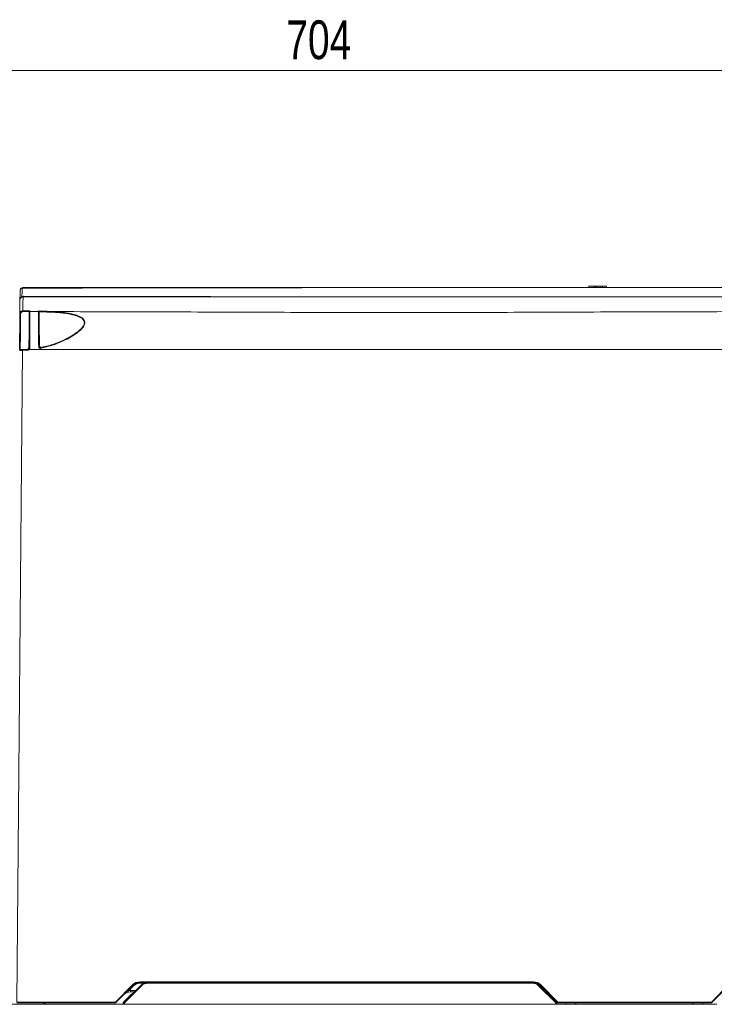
# Model space of a CAD drawing. Header units: millimetres. Extents: x 0 to 2100, y 0 to 1485.
# Tile 56 of 65: x 1292 to 1515, y 284 to 601. Entities that reach past the tile are written whole.
import ezdxf

# ---------------------------------------------------------------- set-up
doc = ezdxf.new("R2010")
doc.units = ezdxf.units.MM
doc.header["$LTSCALE"] = 5
doc.styles.add('SLDTEXTSTYLE1', font='TXT', dxfattribs={"width": 0.75})
doc.dimstyles.new('SLDDIMSTYLE0', dxfattribs={"dimtxt": 12.5, "dimasz": 15, "dimexe": 0, "dimexo": 0.0625, "dimgap": 3.125, "dimtad": 1, "dimdec": 0, "dimrnd": 1e-09, "dimzin": 12, "dimdsep": 46, "dimtxsty": 'SLDTEXTSTYLE1', "dimblk1": 'CLOSED', "dimblk2": 'CLOSED', "dimsah": 1, "dimcen": 0.09, "dimadec": 0, "dimazin": 3, "dimtfac": 1, "dimtofl": 0, "dimtmove": 0, "dimatfit": 3, "dimldrblk": 'CLOSED', "dimfxl": 0, "dimfrac": 2, "dimtolj": 1, "dimtzin": 12, "dimarcsym": 0})

# ---------------------------------------------------------------- blocks, each defined once
blk = doc.blocks.new('_CLOSED')
at = {"color": 0, "linetype": 'ByBlock', "lineweight": -2}
for p, q in [((-1, 0.166667), (0, 0)), ((-1, 0.166667), (-1, -0.166667)), ((0, 0), (-1, -0.166667)), ((0, 0), (-1, 0))]:
    blk.add_line(p, q, dxfattribs=at)
blk = doc.blocks.new('_D_1')
at = {"color": 7, "linetype": 'Continuous', "lineweight": 0}
for p, q in [((1039.24, 346.43), (1039.24, 589.59)), ((1743.54, 289.48), (1743.54, 589.59)), ((1743.54, 584.59), (1039.24, 584.59))]:
    blk.add_line(p, q, dxfattribs=at)
at = {"color": 7, "linetype": 'Continuous', "lineweight": 0, "xscale": 15, "yscale": 15, "rotation": 180.0000000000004}
blk.add_blockref('_CLOSED', (1039.24, 584.59), dxfattribs=at)
at = {"color": 7, "linetype": 'Continuous', "lineweight": 0, "xscale": 15, "yscale": 15}
blk.add_blockref('_CLOSED', (1743.54, 584.59), dxfattribs=at)
at = {"color": 7, "linetype": 'Continuous', "lineweight": 0, "insert": (1377.54, 600.7), "char_height": 12.5, "attachment_point": 1, "style": 'SLDTEXTSTYLE1'}
blk.add_mtext('704', dxfattribs=at)

msp = doc.modelspace()

# ---------------------------------------------------------------- linework, layer by layer
at = {"color": 7, "linetype": 'Continuous', "lineweight": 15}
for p, q in [((1292.43, 514.58), (1292.76, 514.63)), ((1292.68, 514.42), (1292.43, 514.38)), ((1475.01, 515.03), (1474.98, 514.63)), ((1475.01, 515.03), (1476.61, 515.03)), ((1476.61, 515.03), (1476.58, 514.63)), ((1477.02, 515.03), (1476.61, 515.03)), ((1477.02, 515.03), (1477.05, 514.63)), ((1477.55, 515.03), (1477.53, 514.63)), ((1479.37, 515.03), (1479.4, 514.63)), ((1479.43, 515.03), (1480.74, 515.03)), ((1480.74, 515.03), (1480.78, 514.63)), ((1292.37, 511.76), (1292.82, 511.85)), ((1292.73, 511.63), (1292.37, 511.57)), ((1294.72, 506.86), (1294.73, 506.89)), ((1294.72, 506.66), (1294.72, 506.86)), ((1297.9, 506.83), (1297.91, 506.8)), ((1297.77, 495.53), (1297.76, 495.76)), ((1292.59, 494.41), (1290.76, 284.48)), ((1294.38, 494.5), (1292.59, 494.41)), ((1294.71, 494.63), (1681.55, 494.63)), ((1322.46, 284.48), (1328.01, 290.03)), ((1328.18, 289.86), (1322.63, 284.31)), ((1325.22, 284.29), (1330.78, 289.86)), ((1330.93, 289.72), (1325.36, 284.16)), ((1328.35, 289.69), (1326.86, 288.2)), ((1330.3, 290.98), (1457.21, 290.98)), ((1330.3, 290.74), (1330.3, 290.98)), ((1332.91, 290.74), (1330.3, 290.74)), ((1330.3, 290.74), (1330.3, 290.5)), ((1332.91, 290.54), (1332.91, 290.74)), ((1332.91, 290.74), (1456.81, 290.74)), ((1456.81, 290.54), (1332.91, 290.54)), ((1370.78, 290.74), (1370.78, 290.74)), ((1391.11, 290.74), (1391.11, 290.74)), ((1394.66, 290.74), (1394.66, 290.74)), ((1431.61, 290.74), (1431.61, 290.74)), ((1435.16, 290.74), (1435.16, 290.74)), ((1457.21, 290.74), (1456.81, 290.74)), ((1456.81, 290.54), (1456.81, 290.74)), ((1457.21, 290.74), (1457.21, 290.98)), ((1464.35, 284.16), (1458.79, 289.72)), ((1458.93, 289.86), (1464.49, 284.29)), ((1460.65, 288.2), (1459.17, 289.69)), ((1464.89, 284.31), (1459.34, 289.86)), ((1459.51, 290.03), (1465.06, 284.48)), ((1514.46, 284.48), (1520.01, 290.03)), ((1520.18, 289.86), (1514.63, 284.31)), ((1325.08, 284.43), (1327.44, 286.79)), ((1327.3, 287.74), (1327.3, 288.23)), ((1328.66, 287.74), (1327.3, 287.74)), ((1462.27, 286.8), (1464.63, 284.43)), ((1299.44, 283.74), (1287.04, 283.74)), ((1290.76, 284.48), (1322.46, 284.48)), ((1322.46, 284.24), (1290.76, 284.24)), ((1299.64, 283.74), (1299.44, 283.74)), ((1299.64, 283.74), (1299.64, 284.24)), ((1299.84, 283.74), (1299.64, 283.74)), ((1299.84, 283.74), (1324.96, 283.74)), ((1322.46, 284.24), (1322.46, 284.48)), ((1324.96, 283.74), (1324.96, 284.15)), ((1325.16, 283.74), (1324.96, 283.74)), ((1325.16, 283.74), (1325.16, 284.16)), ((1325.36, 283.74), (1325.16, 283.74)), ((1325.36, 284.16), (1325.36, 283.74)), ((1325.36, 283.74), (1464.35, 283.74)), ((1464.35, 283.74), (1464.35, 284.16)), ((1464.55, 283.74), (1464.35, 283.74)), ((1464.55, 284.16), (1464.55, 283.74)), ((1464.75, 283.74), (1464.55, 283.74)), ((1464.75, 284.16), (1464.75, 283.74)), ((1464.75, 283.74), (1467.58, 283.74)), ((1465.06, 284.24), (1465.06, 284.48)), ((1465.06, 284.48), (1514.46, 284.48)), ((1514.46, 284.24), (1465.06, 284.24)), ((1467.58, 283.74), (1467.61, 284.24)), ((1470.61, 284.24), (1470.58, 283.74)), ((1470.58, 283.74), (1470.81, 283.74)), ((1508.49, 283.74), (1470.81, 283.74)), ((1508.49, 283.74), (1508.73, 283.74)), ((1508.73, 283.74), (1508.7, 284.24)), ((1511.7, 284.24), (1511.73, 283.74)), ((1511.73, 283.74), (1516.21, 283.74)), ((1514.46, 284.24), (1514.46, 284.48))]:
    msp.add_line(p, q, dxfattribs=at)
at = {"color": 8, "linetype": 'Continuous', "lineweight": 15}
for p, q in [((1292.82, 511.85), (1312.21, 511.78)), ((1331.74, 290.5), (1330.3, 290.5)), ((1370.98, 290.74), (1370.98, 290.74)), ((1390.91, 290.74), (1390.91, 290.74)), ((1391.31, 290.74), (1391.31, 290.74)), ((1394.46, 290.74), (1394.46, 290.74)), ((1394.86, 290.74), (1394.86, 290.74)), ((1431.41, 290.74), (1431.41, 290.74)), ((1431.81, 290.74), (1431.81, 290.74)), ((1434.96, 290.74), (1434.96, 290.74)), ((1435.36, 290.74), (1435.36, 290.74)), ((1327.3, 288.23), (1329.16, 288.23)), ((1299.44, 283.74), (1299.44, 284.24)), ((1299.84, 284.24), (1299.84, 283.74)), ((1470.81, 283.74), (1470.81, 284.24)), ((1508.49, 283.74), (1508.49, 284.24))]:
    msp.add_line(p, q, dxfattribs=at)
at = {"color": 7, "linetype": 'Continuous', "lineweight": 15, "flags": 128}
for points in [[(1292.43, 514.38), (1292.42, 514.42), (1292.42, 514.45), (1292.41, 514.49), (1292.41, 514.52), (1292.41, 514.54), (1292.42, 514.56), (1292.42, 514.57), (1292.43, 514.58)], [(1292.68, 514.42), (1292.68, 514.46), (1292.69, 514.5), (1292.69, 514.54), (1292.7, 514.57), (1292.71, 514.6), (1292.73, 514.62), (1292.74, 514.63), (1292.76, 514.63)], [(1478.62, 515.03), (1478.62, 514.91), (1478.62, 514.79), (1478.62, 514.63)], [(1479.37, 515.03), (1479.38, 514.91), (1479.39, 514.79), (1479.4, 514.63)], [(1292.37, 511.76), (1292.38, 511.73), (1292.39, 511.69), (1292.39, 511.66), (1292.39, 511.63), (1292.39, 511.61), (1292.39, 511.59), (1292.38, 511.57), (1292.37, 511.57)], [(1292.82, 511.85), (1292.81, 511.8), (1292.81, 511.76), (1292.8, 511.73), (1292.79, 511.69), (1292.78, 511.67), (1292.76, 511.65), (1292.75, 511.64), (1292.73, 511.63)], [(1294.96, 506.9), (1296.48, 506.89), (1297.67, 506.89)], [(1292.59, 494.41), (1292.59, 494.45), (1292.59, 494.5), (1292.59, 494.54), (1292.58, 494.57), (1292.58, 494.6), (1292.58, 494.63), (1292.58, 494.64), (1292.58, 494.65)]]:
    msp.add_lwpolyline(points, dxfattribs=at)
at = {"color": 7, "linetype": 'Continuous', "lineweight": 15}
for centre, radius, start, end in [((1291.86, 505.16), 0.996, 86.0904, 99.8795), ((1295.63, 506.95), 2.95, 176.1961, 180.8213), ((1294.96, 506.66), 0.239, 89.6971, 179.2049), ((1297.67, 506.65), 0.239, 0.8053, 90.3152), ((1303.05, 506.68), 0.308, 137.9767, 184.7449), ((1291.87, 503.27), 0.2, 90, 179.5), ((1291.81, 502.33), 0.953, 86.5455, 98.4985), ((1294.79, 493.33), 1.66, 87.4305, 95.7322), ((1297.83, 494.76), 0.771, 76.9754, 94.9306), ((1291.08, 493.67), 7.39, 10.7633, 12.5485), ((1291.83, 494.43), 0.24, 90.0133, 179.4096), ((1203.84, 487.45), 90.85, 4.4488, 4.5988), ((1330.3, 287.74), 3.24, 90, 135), ((1321.12, 283.05), 9.81, 43.9431, 45.3542), ((1330.3, 287.74), 3, 90, 135), ((1321.49, 282.91), 9.64, 44.6472, 46.0643), ((1330.3, 287.74), 2.76, 90, 135), ((1332.91, 287.74), 3, 90, 135), ((1325.21, 284.07), 8.04, 44.6472, 46.0643), ((1332.91, 287.74), 2.8, 90, 135), ((1456.81, 287.74), 3, 45, 90), ((1456.81, 287.74), 2.8, 45, 90), ((1457.21, 287.74), 3.24, 45, 90), ((1457.21, 287.74), 3, 45, 90), ((1464.5, 284.07), 8.04, 133.9357, 135.3528), ((1466.03, 282.91), 9.64, 133.9357, 135.3528), ((1466.4, 283.05), 9.81, 134.6458, 136.0569), ((1327.3, 284.74), 3, 90, 135), ((1320, 281.43), 9.64, 44.6472, 46.0643), ((1327.3, 284.73), 3.5, 90, 97.1739), ((1329.71, 284.53), 3.2, 114.8913, 135), ((1328.86, 288.15), 1.96, 223.6003, 229.2985), ((1467.51, 281.43), 9.64, 133.9357, 135.3528), ((1460.21, 284.74), 3, 45, 68.9615), ((1456.55, 292.45), 8.04, 313.9357, 315.3528), ((1315.57, 277.5), 9.81, 43.9431, 45.3542), ((1322.46, 284.48), 0.24, 270, 315), ((1325.36, 284.15), 0.4, 135, 179.5), ((1325.03, 285.59), 1.44, 267.5112, 275.4874), ((1326.5, 285.78), 1.96, 223.6003, 229.2985), ((1325.36, 284.15), 0.2, 135, 179.5), ((1325.26, 278.43), 5.73, 89.0002, 90.9998), ((1319.65, 278.51), 8.04, 44.6472, 46.0643), ((1470.07, 278.51), 8.04, 133.9357, 135.3528), ((1464.45, 278.43), 5.73, 89.0002, 90.9998), ((1458.92, 290.08), 8.04, 313.9357, 315.3528), ((1464.35, 284.15), 0.2, 0.5, 45), ((1464.65, 289.89), 5.73, 269.0002, 270.9998), ((1464.35, 284.15), 0.4, 0.5, 45), ((1471.95, 277.5), 9.81, 134.6458, 136.0569), ((1465.06, 284.48), 0.24, 225, 270), ((1507.57, 277.5), 9.81, 43.9431, 45.3542), ((1514.46, 284.48), 0.24, 270, 315)]:
    msp.add_arc(centre, radius, start, end, dxfattribs=at)
for points, knots in [([(1291.76, 513.64), (1291.76, 513.64), (1291.76, 513.65), (1291.76, 513.67), (1291.76, 513.71), (1291.76, 513.76), (1291.79, 513.93), (1291.88, 514.16), (1292.12, 514.44), (1292.34, 514.54), (1292.43, 514.58)], [0, 0, 0, 0, 0.004563, 0.014687, 0.043182, 0.128349, 0.132369, 0.481357, 0.761607, 1, 1, 1, 1]), ([(1292.43, 514.38), (1292.33, 514.34), (1292.12, 514.27), (1291.88, 514.05), (1291.79, 513.87), (1291.76, 513.73), (1291.76, 513.7), (1291.76, 513.66), (1291.76, 513.65), (1291.76, 513.64), (1291.76, 513.64)], [0, 0, 0, 0, 0.238393, 0.518646, 0.867797, 0.871652, 0.956816, 0.985312, 0.995437, 1, 1, 1, 1]), ([(1292.43, 514.38), (1292.42, 513.9), (1292.4, 513.03), (1292.38, 512.16), (1292.37, 511.76)], [0, 0, 0, 0, 0.548443, 1, 1, 1, 1]), ([(1667.82, 514.46), (1665.52, 514.47), (1656.07, 514.5), (1641.16, 514.54), (1623.93, 514.57), (1609.27, 514.58), (1595.84, 514.59), (1582.77, 514.6), (1570.05, 514.6), (1557.26, 514.61), (1544.4, 514.61), (1531.48, 514.61), (1518.52, 514.61), (1505.57, 514.61), (1491.43, 514.61), (1477.21, 514.61), (1463.09, 514.61), (1450.24, 514.61), (1437.77, 514.61), (1426.53, 514.61), (1416.44, 514.61), (1407.29, 514.6), (1397.64, 514.6), (1387.65, 514.6), (1377, 514.59), (1366.06, 514.58), (1352.67, 514.57), (1337.22, 514.55), (1323.33, 514.52), (1308.47, 514.48), (1299.45, 514.45), (1292.68, 514.42)], [0, 0, 0, 0, 0.018698, 0.076722, 0.120366, 0.156794, 0.193287, 0.226296, 0.259401, 0.292734, 0.326232, 0.360347, 0.395102, 0.430013, 0.464942, 0.509826, 0.545637, 0.579371, 0.613158, 0.644931, 0.668059, 0.692227, 0.716469, 0.743486, 0.770568, 0.800412, 0.830308, 0.877753, 0.92528, 0.943938, 1, 1, 1, 1]), ([(1292.76, 514.63), (1297.27, 514.63), (1306.29, 514.63), (1320.38, 514.63), (1336.54, 514.63), (1352.11, 514.63), (1366.58, 514.63), (1378.58, 514.63), (1390.9, 514.63), (1402.95, 514.63), (1414.48, 514.63), (1425.66, 514.63), (1437.01, 514.63), (1448.86, 514.63), (1460.96, 514.63), (1475.66, 514.63), (1490.11, 514.63), (1503.87, 514.63), (1516.7, 514.63), (1529.24, 514.63), (1542.77, 514.63), (1555.23, 514.63), (1568.59, 514.63), (1582.02, 514.63), (1594.8, 514.63), (1606.89, 514.63), (1618.58, 514.63), (1630.47, 514.63), (1642.9, 514.63), (1660.25, 514.63), (1673.5, 514.63), (1682.42, 514.63)], [0, 0, 0, 0, 0.035939, 0.071882, 0.111814, 0.163228, 0.193226, 0.223219, 0.254871, 0.286518, 0.314, 0.341483, 0.370814, 0.400152, 0.432205, 0.464263, 0.514624, 0.545272, 0.571762, 0.614427, 0.641999, 0.675058, 0.708721, 0.742432, 0.77612, 0.805162, 0.834207, 0.865331, 0.896457, 0.930272, 1, 1, 1, 1]), ([(1477.55, 515.03), (1477.49, 515.03), (1477.38, 515.03), (1477.21, 515.03), (1477.08, 515.03), (1477.02, 515.03)], [0, 0, 0, 0, 0.361093, 0.677634, 1, 1, 1, 1]), ([(1478.62, 515.03), (1478.47, 515.03), (1478.19, 515.03), (1477.83, 515.03), (1477.64, 515.03), (1477.55, 515.03)], [0, 0, 0, 0, 0.357125, 0.696707, 1, 1, 1, 1]), ([(1479.37, 515.03), (1479.36, 515.03), (1479.35, 515.03), (1479.22, 515.03), (1479.06, 515.03), (1478.85, 515.03), (1478.7, 515.03), (1478.62, 515.03)], [0, 0, 0, 0, 0.267375, 0.432949, 0.598208, 0.795377, 1, 1, 1, 1]), ([(1291.73, 510.64), (1291.73, 510.8), (1291.74, 511.53), (1291.75, 512.53), (1291.75, 513.38), (1291.76, 513.64)], [0, 0, 0, 0, 0.153705, 0.734943, 1, 1, 1, 1]), ([(1291.73, 510.64), (1291.73, 510.64), (1291.73, 510.68), (1291.74, 510.88), (1291.82, 511.2), (1292.05, 511.56), (1292.27, 511.7), (1292.37, 511.76)], [0, 0, 0, 0, 0.0044639, 0.0777339, 0.4678106, 0.7658812, 1, 1, 1, 1]), ([(1292.37, 511.57), (1292.27, 511.52), (1292.05, 511.4), (1291.82, 511.1), (1291.74, 510.84), (1291.73, 510.67), (1291.73, 510.64), (1291.73, 510.64)], [0, 0, 0, 0, 0.234113, 0.532189, 0.922267, 0.995536, 1, 1, 1, 1]), ([(1292.73, 511.63), (1292.73, 511.57), (1292.72, 511.45), (1292.7, 510.47), (1292.7, 509.05), (1292.69, 507.78), (1292.69, 507.14)], [0, 0, 0, 0, 0.258322, 0.54334, 0.771558, 1, 1, 1, 1]), ([(1682.48, 511.63), (1672.82, 511.63), (1658.32, 511.63), (1638.87, 511.63), (1623.34, 511.63), (1608.63, 511.63), (1594.77, 511.63), (1583.36, 511.63), (1572.64, 511.63), (1563, 511.63), (1551.43, 511.63), (1537.99, 511.63), (1523.53, 511.63), (1510.27, 511.63), (1494.11, 511.63), (1478, 511.63), (1461.78, 511.63), (1449.51, 511.63), (1437.08, 511.63), (1425.86, 511.63), (1415.93, 511.63), (1407.34, 511.63), (1398.33, 511.63), (1388.94, 511.63), (1378.43, 511.63), (1367.25, 511.63), (1353.26, 511.63), (1337.29, 511.63), (1316.39, 511.63), (1301.62, 511.63), (1292.73, 511.63)], [0, 0, 0, 0, 0.074561, 0.111866, 0.149194, 0.193044, 0.223421, 0.253795, 0.278842, 0.303887, 0.326283, 0.366009, 0.405911, 0.437412, 0.468926, 0.531966, 0.563413, 0.594886, 0.626516, 0.658256, 0.67963, 0.70119, 0.722752, 0.747426, 0.772101, 0.802675, 0.833253, 0.880687, 0.928212, 1, 1, 1, 1]), ([(1312.21, 511.78), (1314.65, 511.77), (1322.96, 511.74), (1337.35, 511.72), (1352.91, 511.7), (1366.13, 511.68), (1376.61, 511.68), (1386.92, 511.67), (1396.72, 511.67), (1406.3, 511.66), (1415.53, 511.66), (1424.95, 511.66), (1434.83, 511.66), (1445.24, 511.66), (1456.58, 511.66), (1468.56, 511.66), (1481.59, 511.66), (1494.94, 511.66), (1508.67, 511.66), (1521.88, 511.66), (1534.67, 511.66), (1547.08, 511.66), (1559.68, 511.66), (1572.44, 511.67), (1584.26, 511.67), (1595.04, 511.68), (1608.04, 511.69), (1622.67, 511.7), (1638.88, 511.72), (1658.34, 511.77), (1672.85, 511.83), (1682.53, 511.86)], [0, 0, 0, 0, 0.02076, 0.070793, 0.120902, 0.14999, 0.179124, 0.20593, 0.2328, 0.257362, 0.282001, 0.30588, 0.332092, 0.360733, 0.389436, 0.423967, 0.458524, 0.496515, 0.534049, 0.571593, 0.604672, 0.637946, 0.671326, 0.705158, 0.739114, 0.764925, 0.790737, 0.842561, 0.881875, 0.921217, 1, 1, 1, 1]), ([(1291.69, 506.14), (1291.69, 506.24), (1291.7, 506.96), (1291.71, 508.13), (1291.72, 509.51), (1291.73, 510.48), (1291.73, 510.59), (1291.73, 510.64)], [0, 0, 0, 0, 0.030121, 0.239728, 0.449335, 0.728679, 1, 1, 1, 1]), ([(1291.59, 494.44), (1291.59, 494.47), (1291.59, 494.58), (1291.59, 495.02), (1291.6, 495.86), (1291.61, 497.03), (1291.62, 498.47), (1291.64, 500.16), (1291.65, 502.03), (1291.67, 504.05), (1291.68, 505.45), (1291.69, 506.14)], [0, 0, 0, 0, 0.056535, 0.174466, 0.292396, 0.410329, 0.528262, 0.646197, 0.764131, 0.882066, 1, 1, 1, 1]), ([(1291.69, 506.14), (1291.7, 506.26), (1291.73, 506.49), (1291.91, 506.79), (1292.16, 507.02), (1292.44, 507.13), (1292.62, 507.14), (1292.69, 507.14)], [0, 0, 0, 0, 0.21898, 0.438705, 0.655966, 0.87021, 1, 1, 1, 1]), ([(1291.93, 506.16), (1291.92, 505.48), (1291.91, 504.11), (1291.89, 502.14), (1291.88, 500.29), (1291.86, 498.65), (1291.85, 497.22), (1291.84, 496.08), (1291.83, 495.24), (1291.83, 494.87), (1291.83, 494.72), (1291.83, 494.69), (1291.83, 494.67)], [0, 0, 0, 0, 0.116248, 0.235867, 0.352115, 0.471734, 0.58798, 0.707598, 0.823842, 0.943456, 0.970849, 1, 1, 1, 1]), ([(1292.68, 506.9), (1292.63, 506.9), (1292.5, 506.89), (1292.29, 506.81), (1292.09, 506.64), (1291.96, 506.41), (1291.94, 506.24), (1291.93, 506.16)], [0, 0, 0, 0, 0.130189, 0.344823, 0.562019, 0.781356, 1, 1, 1, 1]), ([(1294.73, 506.89), (1294.72, 506.89), (1294.05, 506.9), (1293.36, 506.9), (1292.68, 506.9)], [0, 0, 0, 0, 0.001004, 1, 1, 1, 1]), ([(1292.69, 507.14), (1293.37, 507.14), (1294.13, 507.14), (1294.88, 507.13), (1294.96, 507.13)], [0, 0, 0, 0, 0.895274, 1, 1, 1, 1]), ([(1294.62, 494.98), (1294.62, 495.14), (1294.63, 496), (1294.64, 497.53), (1294.66, 499.5), (1294.67, 501.32), (1294.69, 502.95), (1294.7, 504.34), (1294.71, 505.45), (1294.72, 506.26), (1294.72, 506.53), (1294.72, 506.66)], [0, 0, 0, 0, 0.029395, 0.151054, 0.272709, 0.39408, 0.515456, 0.636598, 0.757735, 0.878863, 1, 1, 1, 1]), ([(1294.73, 506.89), (1294.73, 506.91), (1294.74, 506.96), (1294.78, 507.03), (1294.85, 507.09), (1294.91, 507.12), (1294.96, 507.13), (1294.96, 507.13), (1294.96, 507.13)], [0, 0, 0, 0, 0.1734625, 0.3458312, 0.6008036, 0.9305747, 0.9924365, 1, 1, 1, 1]), ([(1294.96, 506.9), (1294.96, 506.9), (1294.96, 506.8), (1294.96, 506.48), (1294.95, 505.67), (1294.94, 504.54), (1294.93, 503.13), (1294.91, 501.46), (1294.9, 499.62), (1294.88, 497.6), (1294.87, 496.04), (1294.86, 495.15), (1294.86, 494.98)], [0, 0, 0, 0, 0.000003, 0.11941, 0.242272, 0.361682, 0.484547, 0.604188, 0.727279, 0.84718, 0.97061, 1, 1, 1, 1]), ([(1294.96, 507.13), (1294.96, 507.1), (1294.96, 507.03), (1294.96, 506.95), (1294.96, 506.9), (1294.96, 506.9)], [0, 0, 0, 0, 0.294251, 0.999963, 1, 1, 1, 1]), ([(1297.67, 507.08), (1297.75, 507.08), (1299.49, 507.03), (1301.22, 506.97), (1302.82, 506.88), (1302.82, 506.88)], [0, 0, 0, 0, 0.04547, 0.999989, 1, 1, 1, 1]), ([(1297.67, 506.89), (1297.67, 506.89), (1297.67, 506.91), (1297.67, 506.98), (1297.67, 507.04), (1297.67, 507.08)], [0, 0, 0, 0, 0.000046, 0.371556, 1, 1, 1, 1]), ([(1297.9, 506.83), (1297.9, 506.86), (1297.89, 506.91), (1297.84, 506.98), (1297.77, 507.05), (1297.7, 507.07), (1297.67, 507.08), (1297.67, 507.08)], [0, 0, 0, 0, 0.152783, 0.338678, 0.616461, 0.99308, 1, 1, 1, 1]), ([(1297.76, 495.76), (1297.75, 496.78), (1297.74, 498.49), (1297.72, 500.7), (1297.71, 502.45), (1297.69, 503.97), (1297.68, 505.23), (1297.67, 506.18), (1297.67, 506.64), (1297.67, 506.83), (1297.67, 506.87), (1297.67, 506.89), (1297.67, 506.89)], [0, 0, 0, 0, 0.185641, 0.31279, 0.439945, 0.567321, 0.694692, 0.822347, 0.950006, 0.978967, 0.999996, 1, 1, 1, 1]), ([(1302.74, 506.65), (1301.95, 506.69), (1300.36, 506.76), (1298.73, 506.81), (1297.91, 506.83), (1297.9, 506.83)], [0, 0, 0, 0, 0.498329, 0.999526, 1, 1, 1, 1]), ([(1297.91, 506.66), (1297.91, 506.61), (1297.91, 506.45), (1297.91, 505.96), (1297.92, 505.04), (1297.93, 503.8), (1297.95, 502.31), (1297.96, 500.59), (1297.98, 498.35), (1298, 496.58), (1298.01, 495.51)], [0, 0, 0, 0, 0.049285, 0.173306, 0.300971, 0.424758, 0.552125, 0.675699, 0.802835, 1, 1, 1, 1]), ([(1298.29, 495.27), (1298.97, 495.42), (1300.33, 495.71), (1302.33, 496.32), (1304.31, 497.04), (1305.97, 497.78), (1307.31, 498.46), (1308.37, 499.06), (1309.39, 499.71), (1310.33, 500.38), (1311.17, 501.09), (1311.77, 501.71), (1312.17, 502.26), (1312.38, 502.69), (1312.49, 503.09), (1312.49, 503.45), (1312.4, 503.79), (1312.21, 504.13), (1311.92, 504.46), (1311.44, 504.84), (1310.77, 505.21), (1309.69, 505.64), (1308.29, 506.02), (1306.53, 506.32), (1304.68, 506.53), (1303.39, 506.61), (1302.74, 506.65)], [0, 0, 0, 0, 0.067978, 0.136235, 0.205426, 0.274999, 0.314913, 0.35495, 0.395486, 0.436279, 0.472447, 0.509255, 0.529394, 0.550013, 0.566361, 0.583278, 0.599615, 0.616447, 0.637776, 0.659546, 0.696607, 0.734271, 0.799082, 0.864726, 0.932163, 1, 1, 1, 1]), ([(1302.82, 506.88), (1302.82, 506.88), (1304.09, 506.81), (1306.61, 506.6), (1309.61, 505.97), (1311.52, 505.08), (1312.38, 504.27), (1312.69, 503.51), (1312.57, 502.67), (1311.88, 501.55), (1310.48, 500.27), (1308.53, 498.93), (1305.87, 497.48), (1302.48, 496.04), (1299.73, 495.38), (1298.34, 495.05)], [0, 0, 0, 0, 0.000002, 0.130121, 0.264088, 0.339092, 0.382937, 0.417117, 0.451495, 0.493175, 0.566617, 0.646074, 0.72736, 0.862255, 1, 1, 1, 1]), ([(1302.82, 506.88), (1313.93, 506.86), (1336.4, 506.81), (1370.53, 506.67), (1405.18, 506.57), (1439.91, 506.6), (1474.39, 506.75), (1510.77, 506.87), (1549.52, 506.89), (1590.57, 506.9), (1631.57, 506.88), (1658.76, 506.84), (1672.25, 506.81)], [0, 0, 0, 0, 0.09022, 0.18253, 0.277185, 0.371533, 0.464531, 0.557207, 0.667016, 0.779215, 0.890478, 1, 1, 1, 1]), ([(1294.4, 495.12), (1294.43, 495.12), (1294.48, 495.13), (1294.55, 495.18), (1294.6, 495.24), (1294.62, 495.31), (1294.62, 495.35), (1294.62, 495.37)], [0, 0, 0, 0, 0.213729, 0.427269, 0.645964, 0.875505, 1, 1, 1, 1]), ([(1294.4, 494.74), (1294.4, 494.74), (1294.4, 494.77), (1294.4, 494.9), (1294.4, 495.09), (1294.4, 495.12)], [0, 0, 0, 0, 0.170646, 0.855247, 1, 1, 1, 1]), ([(1294.55, 494.81), (1294.55, 494.81), (1294.56, 494.82), (1294.57, 494.83), (1294.58, 494.85), (1294.6, 494.87), (1294.61, 494.91), (1294.62, 494.94), (1294.62, 494.96), (1294.62, 494.97), (1294.62, 494.98)], [0, 0, 0, 0, 0.076715, 0.153723, 0.285771, 0.419329, 0.627929, 0.842623, 0.921158, 1, 1, 1, 1]), ([(1294.86, 494.98), (1294.86, 494.96), (1294.85, 494.89), (1294.82, 494.78), (1294.76, 494.69), (1294.73, 494.65), (1294.71, 494.63), (1294.71, 494.63)], [0, 0, 0, 0, 0.157846, 0.581097, 0.846586, 0.999846, 1, 1, 1, 1]), ([(1298.34, 495.05), (1298.28, 495.04), (1298.18, 495.03), (1298.02, 495.09), (1297.89, 495.19), (1297.8, 495.33), (1297.77, 495.45), (1297.77, 495.51), (1297.77, 495.53)], [0, 0, 0, 0, 0.189653, 0.37965, 0.570683, 0.763125, 0.956959, 1, 1, 1, 1]), ([(1298, 495.94), (1298.01, 495.9), (1298.01, 495.84), (1298.06, 495.76), (1298.13, 495.7), (1298.21, 495.68), (1298.26, 495.68), (1298.29, 495.68)], [0, 0, 0, 0, 0.215811, 0.432039, 0.635926, 0.822791, 1, 1, 1, 1]), ([(1298.29, 495.27), (1298.27, 495.27), (1298.21, 495.27), (1298.13, 495.29), (1298.07, 495.34), (1298.02, 495.41), (1298.01, 495.47), (1298.01, 495.5), (1298.01, 495.51)], [0, 0, 0, 0, 0.190367, 0.38084, 0.571738, 0.763581, 0.956965, 1, 1, 1, 1]), ([(1298.29, 495.68), (1298.29, 495.57), (1298.29, 495.36), (1298.29, 495.29), (1298.29, 495.28), (1298.29, 495.27)], [0, 0, 0, 0, 0.544602, 0.961661, 1, 1, 1, 1]), ([(1292.59, 494.41), (1292.48, 494.41), (1292.25, 494.4), (1291.95, 494.4), (1291.73, 494.41), (1291.61, 494.42), (1291.59, 494.43), (1291.59, 494.44)], [0, 0, 0, 0, 0.2142437, 0.4285237, 0.6425259, 0.8562947, 1, 1, 1, 1]), ([(1291.83, 494.67), (1291.83, 494.67), (1291.84, 494.66), (1291.93, 494.65), (1292.1, 494.64), (1292.33, 494.64), (1292.5, 494.64), (1292.58, 494.65)], [0, 0, 0, 0, 0.142982, 0.355878, 0.569678, 0.784574, 1, 1, 1, 1]), ([(1292.58, 494.65), (1292.74, 494.65), (1293.35, 494.67), (1293.95, 494.71), (1294.4, 494.74)], [0, 0, 0, 0, 0.263991, 1, 1, 1, 1]), ([(1294.38, 494.5), (1294.38, 494.51), (1294.38, 494.56), (1294.39, 494.62), (1294.39, 494.69), (1294.4, 494.73), (1294.4, 494.74), (1294.4, 494.74)], [0, 0, 0, 0, 0.128817, 0.348441, 0.566595, 0.783563, 1, 1, 1, 1]), ([(1294.42, 494.5), (1294.4, 494.5), (1294.39, 494.5), (1294.38, 494.5), (1294.38, 494.5)], [0, 0, 0, 0, 0.895213, 1, 1, 1, 1]), ([(1294.4, 494.74), (1294.41, 494.74), (1294.44, 494.74), (1294.48, 494.76), (1294.51, 494.78), (1294.53, 494.79), (1294.54, 494.8), (1294.55, 494.81)], [0, 0, 0, 0, 0.242545, 0.492141, 0.734757, 0.984414, 1, 1, 1, 1]), ([(1294.71, 494.63), (1294.71, 494.63), (1294.69, 494.61), (1294.65, 494.58), (1294.57, 494.54), (1294.5, 494.51), (1294.44, 494.51), (1294.42, 494.5)], [0, 0, 0, 0, 0.015545, 0.258142, 0.50777, 0.750367, 1, 1, 1, 1]), ([(1294.55, 494.81), (1294.55, 494.8), (1294.55, 494.8), (1294.59, 494.76), (1294.65, 494.7), (1294.69, 494.66), (1294.71, 494.63)], [0, 0, 0, 0, 0.25, 0.5, 0.75, 1, 1, 1, 1]), ([(1326.86, 288.2), (1326.67, 288.07), (1326.27, 287.79), (1325.7, 287.35), (1325.34, 287.02), (1325.18, 286.86), (1325.18, 286.86)], [0, 0, 0, 0, 0.312477, 0.671323, 0.995063, 1, 1, 1, 1]), ([(1462.34, 286.86), (1462.33, 286.86), (1462.17, 287.02), (1461.81, 287.35), (1461.25, 287.79), (1460.84, 288.07), (1460.65, 288.2)], [0, 0, 0, 0, 0.004937, 0.328677, 0.687523, 1, 1, 1, 1]), ([(1470.58, 283.74), (1470.57, 283.74), (1470.56, 283.74), (1470.44, 283.74), (1470.24, 283.74), (1469.98, 283.74), (1469.66, 283.74), (1469.29, 283.74), (1468.87, 283.74), (1468.44, 283.74), (1468, 283.74), (1467.72, 283.74), (1467.58, 283.74)], [0, 0, 0, 0, 0.100407, 0.203711, 0.30412, 0.407443, 0.507914, 0.611315, 0.7117, 0.815007, 0.906416, 1, 1, 1, 1]), ([(1511.73, 283.74), (1511.64, 283.74), (1511.4, 283.74), (1511, 283.74), (1510.55, 283.74), (1510.12, 283.74), (1509.74, 283.74), (1509.4, 283.74), (1509.12, 283.74), (1508.91, 283.74), (1508.79, 283.74), (1508.73, 283.74), (1508.73, 283.74), (1508.73, 283.74)], [0, 0, 0, 0, 0.056507, 0.157077, 0.260558, 0.361169, 0.46471, 0.565185, 0.668591, 0.768979, 0.87229, 0.93579, 1, 1, 1, 1])]:
    msp.add_open_spline(points, degree=3, knots=knots, dxfattribs=at)

# ---------------------------------------------------------------- dimensions: what is measured, and where the dimension line sits
at = {"color": 7, "linetype": 'Continuous', "lineweight": 0}
dim = msp.add_linear_dim(base=(1039.24, 584.59), p1=(1743.54, 284.48), p2=(1039.24, 341.43), dimstyle='SLDDIMSTYLE0', dxfattribs=at)
dim.commit()
dim.dimension.update_dxf_attribs({"geometry": '_D_1', "text_midpoint": (1391.39, 584.59), "dimtype": 160})

doc.saveas('drawing.dxf')
